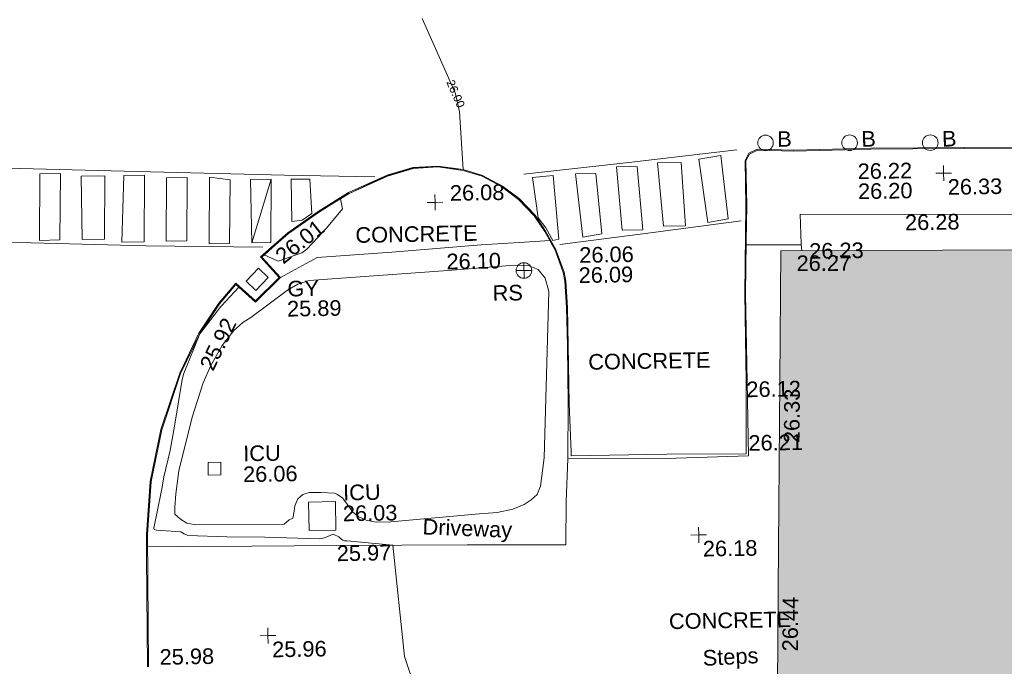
# Model space of a CAD drawing. Header units: millimetres. Extents: x -287732 to 520720, y -88450 to 287754.
# Tile 184 of 256: x -109149 to -85469, y 158146 to 173686. Entities that reach past the tile are written whole.
import ezdxf

# ---------------------------------------------------------------- set-up
doc = ezdxf.new("R2010")
doc.units = ezdxf.units.MM
doc.linetypes.add('IMPORT-UG_ELEC_STREET LIGHTING_QLB2 _2_', pattern=[2700, 1500, -300, 0, -250, 150, -300, 0, -200])
for name, color, linetype, lineweight, true_color in [('00_TOPO_BUILDING_OUTLINE', 5, 'Continuous', 9, 0x0000ff), ('00_TOPO_FOOTPATH', 7, 'Continuous', 9, 0xa50000), ('00_TOPO_FURN_BOLLARD', 7, 'Continuous', 9, 0x666666), ('00_TOPO_FURN_SIGN', 7, 'Continuous', 9, 0x666666), ('00_TOPO_KERB_BOTTOM', 1, 'Continuous', 9, 0xff0000), ('00_TOPO_KERB_TOP', 7, 'Continuous', 9, 0xa500a5), ('00_TOPO_LEVEL_SPOT', 7, 'Continuous', 9, 0x666666), ('00_TOPO_ROAD_MARKING_WHITE_CONTINUOUS', 7, 'Continuous', 9, 0x999999), ('00_TOPO_SERV_GULLY', 7, 'Continuous', 9, 0x5252a5), ('00_TOPO_SERV_IC', 5, 'Continuous', 9, 0x0000ff), ('00_UAV_BUILDING_OUTLINE', 5, 'Continuous', 9, 0x0000ff), ('00_UAV_FORM_LINES', 7, 'Continuous', 9, 0x666666), ('00_UAV_STEPS', 7, 'Continuous', 9, 0x666666), ('01_DTM_CONTOUR_MNR', 7, 'Continuous', 9, 0xa5a552), ('01_DTM_CONTOUR_MNR_LABELS', 7, 'Continuous', 9, 0xa5a552), ('12333-PUM-2D-U-0001-C01 - Rev2_REVIT IMPORT_dwg', 7, 'Continuous', 9, 0x767676), ('A_RHA_Line', 7, 'Continuous', 9, 0x00a600)]:
    doc.layers.add(name, color=color, linetype=linetype, lineweight=lineweight, true_color=true_color)
for name, color, linetype, lineweight in [('00_TOPO_DRIVE_WAY', 7, 'Continuous', 9), ('00_TOPO_PEDASTRIAN', 7, 'Continuous', 9), ('00_TOPO_SURFACE', 7, 'Continuous', 9), ('00_TOPO_SURVEY_TEXT', 7, 'Continuous', 9), ('A_RHA_Detail', 7, 'Continuous', 9)]:
    doc.layers.add(name, color=color, linetype=linetype, lineweight=lineweight)
doc.styles.add('Swis721 Lt BT_1', font='swissl.ttf', dxfattribs={"height": 200})
doc.styles.add('Swis721 Lt BT_2', font='swissl.ttf', dxfattribs={"height": 375})

# ---------------------------------------------------------------- blocks, each defined once
blk = doc.blocks.new('12333-PUM-2D-U-0001-C01 - Rev2_REVIT IMPORT_dwg_MSL_Bollard_2-2077182-Site Location Plan Proposed')
at = {"layer": '00_TOPO_FURN_BOLLARD', "color": 254, "true_color": 0xcccccc}
blk.add_circle((0, 0), 62.5, dxfattribs=at)
blk = doc.blocks.new('12333-PUM-2D-U-0001-C01 - Rev2_REVIT IMPORT_dwg_MSL_RoadSign_SYM-2077193-Site Location Plan Proposed')
at = {"layer": '00_TOPO_FURN_SIGN', "color": 254, "true_color": 0xcccccc}
for p, q in [((-500, 0), (500, 0)), ((0, -500), (0, 500))]:
    blk.add_line(p, q, dxfattribs=at)
blk.add_circle((0, 0), 500, dxfattribs=at)
blk = doc.blocks.new('12333-PUM-2D-U-0001-C01 - Rev2_REVIT IMPORT_dwg_MM-2077200-Site Location Plan Proposed')
at = {"layer": '00_TOPO_LEVEL_SPOT', "color": 254, "true_color": 0xcccccc, "flags": 128}
for points in [[(0, -500), (0, 0), (-500, 0)], [(500, 0), (0, 0), (0, 500)]]:
    blk.add_lwpolyline(points, dxfattribs=at)
blk = doc.blocks.new('12333-PUM-2D-U-0001-C01 - Rev2_REVIT IMPORT_dwg_MGS62954_T2_Galway_ITM_3d_Rev1-2077680-Site Location Plan Proposed')
at = {"layer": '00_TOPO_DRIVE_WAY', "color": 254, "true_color": 0xcccccc, "flags": 128}
blk.add_lwpolyline([(533798710, 725718269), (533799530, 725718260), (533801220, 725718240), (533803260, 725718220), (533806400, 725718180), (533808770, 725718140), (533808800, 725719180), (533808854, 725720205)], dxfattribs=at)
at = {"layer": '00_TOPO_FOOTPATH', "color": 254, "true_color": 0xcccccc, "flags": 128}
for points in [[(533836388, 725725625), (533833517, 725725664), (533830220, 725725708), (533826377, 725725781), (533821670, 725725860), (533817063, 725725933), (533814545, 725725983), (533814557, 725725267), (533814560, 725725258), (533814566, 725725103)], [(533802021, 725724680), (533802914, 725725148), (533804712, 725725240), (533806864, 725725384), (533807903, 725725431), (533808512, 725725460)]]:
    blk.add_lwpolyline(points, dxfattribs=at)
at = {"layer": '00_TOPO_KERB_BOTTOM', "color": 254, "true_color": 0xcccccc, "flags": 128}
blk.add_lwpolyline([(533798659, 725715383), (533798685, 725718037), (533798690, 725718563), (533798806, 725719834), (533799079, 725721078), (533799558, 725722425), (533800037, 725723375), (533800525, 725724088), (533800943, 725724568), (533801414, 725724131), (533801990, 725724682), (533801553, 725725184), (533802217, 725725752), (533802954, 725726249), (533803696, 725726694), (533804632, 725727095), (533805252, 725727272), (533805852, 725727295), (533806462, 725727200), (533806919, 725727052), (533807398, 725726785), (533807794, 725726476), (533808169, 725726069), (533808415, 725725687), (533808650, 725725254), (533808842, 725724693), (533808883, 725724474), (533808914, 725723843), (533808915, 725722921), (533808910, 725721536), (533808936, 725720368), (533808938, 725720277), (533811247, 725720276), (533813148, 725720249), (533813178, 725721988), (533813179, 725724091), (533813242, 725726214), (533813241, 725727299), (533813333, 725727469), (533813541, 725727566), (533814423, 725727523), (533816271, 725727540), (533818526, 725727517), (533821171, 725727466)], dxfattribs=at)
at = {"layer": '00_TOPO_KERB_TOP', "color": 254, "true_color": 0xcccccc, "flags": 128}
blk.add_lwpolyline([(533798681, 725715382), (533798713, 725718562), (533798828, 725719830), (533799101, 725721072), (533799579, 725722416), (533800056, 725723363), (533800543, 725724075), (533800945, 725724536), (533801016, 725724470), (533801414, 725724101), (533802021, 725724680), (533801584, 725725182), (533801917, 725725467), (533802230, 725725735), (533802966, 725726230), (533803363, 725726468), (533803706, 725726674), (533804640, 725727074), (533805256, 725727249), (533805851, 725727273), (533806457, 725727179), (533806911, 725727031), (533807256, 725726838), (533807386, 725726766), (533807779, 725726460), (533808151, 725726055), (533808395, 725725675), (533808546, 725725399), (533808629, 725725245), (533808820, 725724687), (533808861, 725724471), (533808891, 725723843), (533808893, 725722921), (533808888, 725721535), (533808854, 725720205), (533811212, 725720168), (533813204, 725720197), (533813200, 725721987), (533813201, 725724091), (533813239, 725725348), (533813265, 725726214), (533813263, 725727293), (533813349, 725727452), (533813546, 725727543), (533814423, 725727500), (533816271, 725727517), (533817281, 725727507), (533818526, 725727494), (533821171, 725727444)], dxfattribs=at)
at = {"layer": '00_TOPO_PEDASTRIAN', "color": 254, "true_color": 0xcccccc}
for p, q in [((533796240, 725725676), (533796278, 725727276)), ((533796278, 725727276), (533796773, 725727276)), ((533796773, 725727276), (533796735, 725725676)), ((533811709, 725727276), (533811137, 725727276)), ((533811251, 725725752), (533811137, 725727276)), ((533811785, 725725752), (533811709, 725727276)), ((533812128, 725727352), (533812661, 725727428)), ((533812318, 725725828), (533812128, 725727352)), ((533812661, 725727428), (533812814, 725725904)), ((533797269, 725725676), (533797269, 725727200)), ((533797269, 725727200), (533797840, 725727200)), ((533797840, 725727200), (533797802, 725725676)), ((533798221, 725725600), (533798297, 725727200)), ((533798297, 725727200), (533798793, 725727200)), ((533798793, 725727200), (533798755, 725725600)), ((533799288, 725725600), (533799326, 725727124)), ((533799326, 725727124), (533799821, 725727124)), ((533799821, 725727124), (533799783, 725725600)), ((533800317, 725725523), (533800355, 725727124)), ((533800355, 725727124), (533800850, 725727047)), ((533800850, 725727047), (533800812, 725725523)), ((533801345, 725725523), (533801345, 725727047)), ((533801345, 725727047), (533801841, 725727047)), ((533801345, 725725523), (533801841, 725727047)), ((533801841, 725727047), (533801803, 725725523)), ((533809651, 725727047), (533809156, 725727047)), ((533809308, 725725523), (533809156, 725727047)), ((533809766, 725725600), (533809651, 725727047)), ((533810642, 725727200), (533810147, 725727200)), ((533810261, 725725676), (533810147, 725727200)), ((533810756, 725725676), (533810642, 725727200)), ((533812318, 725725828), (533812814, 725725904)), ((533796240, 725725676), (533796735, 725725676)), ((533797269, 725725676), (533797802, 725725676)), ((533798221, 725725600), (533798755, 725725600)), ((533799288, 725725600), (533799783, 725725600)), ((533809766, 725725600), (533809308, 725725523)), ((533810756, 725725676), (533810261, 725725676)), ((533811785, 725725752), (533811251, 725725752)), ((533800317, 725725523), (533800812, 725725523)), ((533801345, 725725523), (533801803, 725725523))]:
    blk.add_line(p, q, dxfattribs=at)
at = {"layer": '00_TOPO_PEDASTRIAN', "color": 254, "true_color": 0xcccccc, "flags": 128}
for points in [[(533802320, 725726020), (533802320, 725727040), (533802770, 725727030), (533802800, 725726210), (533802570, 725726050)], [(533808730, 725725490), (533808620, 725727020), (533808120, 725726980), (533808240, 725726010), (533808420, 725725760), (533808590, 725725460)]]:
    blk.add_lwpolyline(points, close=True, dxfattribs=at)
at = {"layer": '00_TOPO_ROAD_MARKING_WHITE_CONTINUOUS', "color": 254, "true_color": 0xcccccc, "flags": 128}
for points in [[(533787680, 725727650), (533790800, 725727570), (533792560, 725727500), (533795810, 725727410), (533798620, 725727290), (533802160, 725727140), (533804330, 725727060)], [(533807920, 725727060), (533810450, 725727300), (533813050, 725727560)], [(533788860, 725725860), (533790930, 725725770), (533793260, 725725690), (533796040, 725725620), (533798800, 725725500), (533801610, 725725420)], [(533808750, 725725360), (533810940, 725725600), (533813120, 725725850)]]:
    blk.add_lwpolyline(points, dxfattribs=at)
at = {"layer": '00_TOPO_SERV_GULLY', "color": 254, "true_color": 0xcccccc}
for p, q in [((533801498, 725724914), (533801193, 725724609)), ((533801726, 725724685), (533801498, 725724914)), ((533801422, 725724380), (533801726, 725724685)), ((533801422, 725724380), (533801193, 725724609))]:
    blk.add_line(p, q, dxfattribs=at)
at = {"layer": '00_TOPO_SERV_IC', "color": 254, "true_color": 0xcccccc}
for p, q in [((533800202, 725720266), (533800202, 725719961)), ((533800202, 725720266), (533800507, 725720266)), ((533800507, 725720266), (533800507, 725719961)), ((533800202, 725719961), (533800507, 725719961)), ((533802603, 725719275), (533802603, 725718589)), ((533802603, 725719275), (533803250, 725719275)), ((533803250, 725719275), (533803250, 725718589)), ((533802603, 725718589), (533803250, 725718589))]:
    blk.add_line(p, q, dxfattribs=at)
at = {"layer": '00_TOPO_SURFACE', "color": 254, "true_color": 0xcccccc}
blk.add_line((533813237, 725725275), (533814561, 725725247), dxfattribs=at)
at = {"layer": '00_UAV_FORM_LINES', "color": 254, "true_color": 0xcccccc, "flags": 128}
blk.add_lwpolyline([(533808288, 725720238), (533808185, 725719558), (533808100, 725719361), (533807955, 725719230), (533807789, 725719128), (533807514, 725719015), (533807131, 725718943), (533806698, 725718923), (533804572, 725718764), (533804218, 725718764), (533803978, 725718811), (533803807, 725718898), (533803665, 725719013), (533803534, 725719203), (533803424, 725719357), (533803286, 725719453), (533803232, 725719473), (533802900, 725719495), (533802623, 725719503), (533802471, 725719455), (533802350, 725719359), (533802275, 725719186), (533802251, 725719063), (533802214, 725718892), (533802132, 725718853), (533802004, 725718751), (533799841, 725718781), (533799663, 725718819), (533799513, 725718916), (533799385, 725719042), (533799383, 725719206), (533799416, 725719524), (533799495, 725720081), (533799836, 725721366), (533800116, 725722179), (533800308, 725722594), (533800591, 725723072), (533800876, 725723430), (533801098, 725723613), (533801292, 725723731), (533802184, 725724377), (533802433, 725724512), (533802712, 725724599), (533806048, 725724778), (533807645, 725724882), (533807983, 725724868), (533808224, 725724766), (533808389, 725724555), (533808470, 725724229)], close=True, dxfattribs=at)
at = {"layer": '01_DTM_CONTOUR_MNR', "color": 254, "true_color": 0xcccccc, "flags": 128}
blk.add_lwpolyline([(533805140, 725714580), (533804845, 725715522), (533804610, 725718200), (533803508, 725718322), (533803454, 725718329), (533803411, 725718343), (533803377, 725718365), (533803350, 725718394), (533803317, 725718426), (533803183, 725718492), (533802970, 725718405), (533802861, 725718388), (533801539, 725718449), (533800626, 725718472), (533799684, 725718519), (533799600, 725718561), (533799519, 725718613), (533798937, 725718662), (533798875, 725718676), (533798868, 725718713), (533799059, 725719572), (533799085, 725719696), (533799135, 725719944), (533799300, 725720574), (533799420, 725721200), (533799617, 725722270), (533799646, 725722391), (533799666, 725722440), (533800060, 725723360), (533800572, 725724010), (533800590, 725724029), (533801020, 725724470), (533801410, 725724118), (533801583, 725724273), (533802001, 725724680), (533801609, 725725144), (533801579, 725725180), (533801640, 725725230), (533801970, 725725075), (533802548, 725725267), (533802669, 725725355), (533802937, 725725631), (533803148, 725725848), (533803543, 725726303), (533803500, 725726550), (533803708, 725726674), (533804170, 725726880), (533804637, 725727076), (533805002, 725727189), (533805257, 725727257), (533805784, 725727286), (533805850, 725727278), (533806460, 725727200), (533806398, 725728588), (533806304, 725729020), (533806298, 725729049), (533805540, 725730850)], dxfattribs=at)
for name, p, xscale, yscale, zscale in [('12333-PUM-2D-U-0001-C01 - Rev2_REVIT IMPORT_dwg_MSL_Bollard_2-2077182-Site Location Plan Proposed', (533813742, 725727713), 3, 3, 3), ('12333-PUM-2D-U-0001-C01 - Rev2_REVIT IMPORT_dwg_MSL_Bollard_2-2077182-Site Location Plan Proposed', (533815764, 725727680), 3, 3, 3), ('12333-PUM-2D-U-0001-C01 - Rev2_REVIT IMPORT_dwg_MSL_Bollard_2-2077182-Site Location Plan Proposed', (533817704, 725727649), 3, 3, 3), ('12333-PUM-2D-U-0001-C01 - Rev2_REVIT IMPORT_dwg_MM-2077200-Site Location Plan Proposed', (533818010, 725726910), 0.375, 0.375, 0.375), ('12333-PUM-2D-U-0001-C01 - Rev2_REVIT IMPORT_dwg_MM-2077200-Site Location Plan Proposed', (533805770, 725726420), 0.375, 0.375, 0.375), ('12333-PUM-2D-U-0001-C01 - Rev2_REVIT IMPORT_dwg_MSL_RoadSign_SYM-2077193-Site Location Plan Proposed', (533807878, 725724748), 0.375, 0.375, 0.375), ('12333-PUM-2D-U-0001-C01 - Rev2_REVIT IMPORT_dwg_MM-2077200-Site Location Plan Proposed', (533811970, 725718320), 0.375, 0.375, 0.375), ('12333-PUM-2D-U-0001-C01 - Rev2_REVIT IMPORT_dwg_MM-2077200-Site Location Plan Proposed', (533801570, 725716080), 0.375, 0.375, 0.375)]:
    blk.add_blockref(name, p, dxfattribs=dict(xscale=xscale, yscale=yscale, zscale=zscale))
at = {"layer": '00_TOPO_BUILDING_OUTLINE', "color": 251, "true_color": 0x666666, "insert": (533814747, 725725282), "char_height": 375, "width": 1495.9, "attachment_point": 1, "line_spacing_factor": 1.005062, "style": 'Swis721 Lt BT_2'}
blk.add_mtext('26.23', dxfattribs=at)
at = {"layer": '00_TOPO_DRIVE_WAY', "color": 251, "true_color": 0x666666, "insert": (533805345, 725718824), "char_height": 375, "width": 2436.18, "attachment_point": 1, "rotation": 356.799, "line_spacing_factor": 1.005062, "style": 'Swis721 Lt BT_2'}
blk.add_mtext('Driveway', dxfattribs=at)
at = {"layer": '00_TOPO_DRIVE_WAY', "color": 251, "true_color": 0x666666, "insert": (533803260, 725718215), "char_height": 375, "width": 1495.9, "attachment_point": 1, "line_spacing_factor": 1.005062, "style": 'Swis721 Lt BT_2'}
blk.add_mtext('25.97', dxfattribs=at)
at = {"layer": '00_TOPO_FOOTPATH', "color": 251, "true_color": 0x666666, "char_height": 375, "width": 1495.9, "attachment_point": 1, "line_spacing_factor": 1.005062, "style": 'Swis721 Lt BT_2'}
for s, insert in [('26.28', (533817063, 725725928)), ('26.10', (533806020, 725725183))]:
    blk.add_mtext(s, dxfattribs=dict(at, insert=insert))
at = {"layer": '00_TOPO_FURN_BOLLARD', "char_height": 375, "width": 398.91, "attachment_point": 1, "line_spacing_factor": 1.005062, "style": 'Swis721 Lt BT_2'}
for insert in [(533814025, 725727987), (533816047, 725727954), (533817987, 725727924)]:
    blk.add_mtext('B', dxfattribs=dict(at, insert=insert))
at = {"layer": '00_TOPO_FURN_SIGN', "insert": (533807116, 725724406), "char_height": 375, "width": 783.57, "attachment_point": 1, "line_spacing_factor": 1.005062, "style": 'Swis721 Lt BT_2'}
blk.add_mtext('RS', dxfattribs=at)
at = {"layer": '00_TOPO_KERB_BOTTOM', "color": 251, "true_color": 0x666666, "char_height": 375, "width": 1495.9, "attachment_point": 1, "line_spacing_factor": 1.005062, "style": 'Swis721 Lt BT_2'}
for s, insert in [('26.20', (533815945, 725726697)), ('26.06', (533809216, 725725283)), ('26.12', (533813178, 725721983))]:
    blk.add_mtext(s, dxfattribs=dict(at, insert=insert))
at = {"layer": '00_TOPO_KERB_BOTTOM', "color": 251, "true_color": 0x666666, "insert": (533800026, 725722611), "char_height": 375, "width": 1495.9, "attachment_point": 1, "rotation": 62.8733, "line_spacing_factor": 1.005062, "style": 'Swis721 Lt BT_2'}
blk.add_mtext('25.92', dxfattribs=at)
at = {"layer": '00_TOPO_KERB_TOP', "color": 251, "true_color": 0x666666, "char_height": 375, "width": 1495.9, "attachment_point": 1, "line_spacing_factor": 1.005062, "style": 'Swis721 Lt BT_2'}
for s, insert in [('26.22', (533815945, 725727178)), ('26.09', (533809193, 725724799)), ('26.21', (533813205, 725720695)), ('25.98', (533798956, 725715800))]:
    blk.add_mtext(s, dxfattribs=dict(at, insert=insert))
at = {"layer": '00_TOPO_KERB_TOP', "color": 251, "true_color": 0x666666, "insert": (533801866, 725725284), "char_height": 375, "width": 1495.9, "attachment_point": 1, "rotation": 37.6418, "line_spacing_factor": 1.005062, "style": 'Swis721 Lt BT_2'}
blk.add_mtext('26.01', dxfattribs=at)
at = {"layer": '00_TOPO_LEVEL_SPOT', "char_height": 375, "width": 1495.9, "attachment_point": 1, "line_spacing_factor": 1.005062, "style": 'Swis721 Lt BT_2'}
for s, insert in [('26.08', (533806131, 725726827)), ('26.33', (533818105, 725726763)), ('26.18', (533812065, 725718173)), ('25.96', (533801665, 725715933))]:
    blk.add_mtext(s, dxfattribs=dict(at, insert=insert))
at = {"layer": '00_TOPO_SERV_GULLY', "color": 251, "true_color": 0x666666, "char_height": 375, "attachment_point": 1, "line_spacing_factor": 1.005062, "style": 'Swis721 Lt BT_2'}
for s, insert, width in [('GY', (533802183, 725724597), 821.56), ('25.89', (533802166, 725724114), 1495.9)]:
    blk.add_mtext(s, dxfattribs=dict(at, insert=insert, width=width))
at = {"layer": '00_TOPO_SERV_IC', "color": 251, "true_color": 0x666666, "char_height": 375, "attachment_point": 1, "line_spacing_factor": 1.005062, "style": 'Swis721 Lt BT_2'}
for s, insert, width in [('ICU', (533801052, 725720656), 1021.01), ('26.06', (533801039, 725720155), 1495.9), ('ICU', (533803437, 725719673), 1021.01), ('26.03', (533803423, 725719172), 1495.9)]:
    blk.add_mtext(s, dxfattribs=dict(at, insert=insert, width=width))
at = {"layer": '00_TOPO_SURVEY_TEXT', "color": 251, "true_color": 0x666666, "char_height": 375, "width": 3286.24, "attachment_point": 1, "line_spacing_factor": 1.005062, "style": 'Swis721 Lt BT_2'}
for insert in [(533803841, 725725857), (533809387, 725722710), (533811219, 725716443)]:
    blk.add_mtext('CONCRETE', dxfattribs=dict(at, insert=insert))
at = {"layer": '00_UAV_BUILDING_OUTLINE', "color": 251, "true_color": 0x666666, "char_height": 375, "width": 1495.9, "attachment_point": 1, "line_spacing_factor": 1.005062, "style": 'Swis721 Lt BT_2'}
for s, insert, rotation in [('26.27', (533814440, 725724995), 359.2881), ('26.33', (533814057, 725720491), 88.5623), ('26.44', (533813931, 725715489), 88.5623)]:
    blk.add_mtext(s, dxfattribs=dict(at, insert=insert, rotation=rotation))
at = {"layer": '00_UAV_STEPS', "insert": (533812009, 725715545), "char_height": 375, "width": 1552.89, "attachment_point": 1, "rotation": 1.945, "line_spacing_factor": 1.005062, "style": 'Swis721 Lt BT_2'}
blk.add_mtext('Steps', dxfattribs=at)
at = {"layer": '01_DTM_CONTOUR_MNR_LABELS', "color": 251, "true_color": 0x666666, "insert": (533806406, 725729061), "char_height": 200, "width": 797.8, "attachment_point": 2, "rotation": 292.5024, "line_spacing_factor": 1.005062, "style": 'Swis721 Lt BT_1'}
blk.add_mtext('26.00', dxfattribs=at)
blk = doc.blocks.new('12333-PUM-2D-U-0001-C01 - Rev2_REVIT IMPORT_dwg-1620468-Site Location Plan Proposed')
blk.add_blockref('12333-PUM-2D-U-0001-C01 - Rev2_REVIT IMPORT_dwg_MGS62954_T2_Galway_ITM_3d_Rev1-2077680-Site Location Plan Proposed', (-533641080, -725615854))

msp = doc.modelspace()

# ---------------------------------------------------------------- hatches: boundary and pattern name
at = {"layer": 'A_RHA_Detail', "true_color": 0xc0c0c0}
h = msp.add_hatch(color=9, dxfattribs=at)
h.paths.add_polyline_path([(-80881, -68503), (-80401, -68483), (-80401, -62985), (-24475, -63009), (-24456, -50840), (-36623, -50832), (-36623, -44229), (-50959, -44218), (-50959, -42574), (-54564, -42571), (-54566, -45054), (-92409, -45027), (-92412, -49202), (-100062, -49202), (-100052, -64853), (-86121, -64853), (-86092, -62958), (-84861, -62958), (-84855, -68240), (-80871, -68240)])
h.paths.add_polyline_path([(-137239, -68462), (-132720, -68433), (-132847, -62850), (-130455, -62917), (-130498, -61356), (-117581, -61423), (-117492, -49184), (-125137, -49178), (-125134, -45033), (-163007, -45006), (-163007, -44090), (-163124, -44090), (-163123, -42384), (-166564, -42384), (-166565, -44044), (-193158, -44025), (-193195, -62864), (-137270, -62917), (-137254, -65680)])
h.paths.add_polyline_path([(120311, -32334), (120312, -31611), (133451, -31638), (133469, -19718), (121296, -19692), (121320, -8191), (112277, -8172), (112263, -14811), (78286, -14740), (78293, -8167), (75242, -8161), (69356, -8153), (69354, -9157), (68373, -9155), (68373, -13706), (69334, -13708), (69325, -16250), (66623, -16250), (66620, -17995), (65989, -17995), (65985, -19731), (57152, -19712), (57127, -31560), (70278, -31587), (70278, -32272), (78264, -32285), (78267, -31020), (112336, -31091), (112336, -32318), (119781, -32333)])
h.paths.add_polyline_path([(7504, -1791), (15482, -674), (15484, 148), (56188, 206), (56156, 14338), (18017, 14236), (17968, 34313), (21727, 34324), (21709, 40608), (18010, 40608), (17996, 45484), (9770, 45421), (3966, 45447), (3985, 14177), (1023, 14177), (-277, 14191), (-232, 5968), (-226, 194), (553, 183), (7478, 143), (7489, -674)])
h.paths.add_polyline_path([(77756, 53), (77730, 1700), (94464, 1660), (94606, 17991), (88810, 18015), (88800, 14437), (69414, 14458), (69377, 100), (75242, 67)])
h.paths.add_polyline_path([(61252, 46454), (105775, 46473), (105768, 61853), (92285, 61853), (92309, 65784), (96107, 65768), (96060, 75209), (101085, 75072), (104988, 74765), (108404, 74364), (112009, 73787), (115645, 73050), (116891, 72762), (120209, 71893), (120865, 71704), (124136, 70670), (127436, 69481), (127820, 69395), (128274, 69332), (128732, 69307), (129190, 69320), (129645, 69372), (130095, 69461), (130535, 69588), (130963, 69751), (131376, 69950), (131771, 70182), (132163, 70461), (132496, 70742), (132821, 71065), (133117, 71414), (133384, 71787), (133617, 72179), (133817, 72591), (133983, 73018), (134112, 73458), (134204, 73907), (134258, 74362), (134273, 74820), (134251, 75277), (134190, 75731), (134091, 76179), (133955, 76617), (133783, 77041), (133576, 77450), (133336, 77840), (133064, 78209), (132762, 78554), (132432, 78872), (132077, 79161), (131698, 79420), (131300, 79646), (131094, 79746), (132146, 83110), (122788, 86283), (121604, 82800), (117096, 83871), (116842, 83526), (116121, 91222), (110238, 91274), (110194, 90435), (104988, 90486), (104973, 94310), (103746, 94310), (103840, 122852), (96365, 122932), (96350, 123952), (104556, 123902), (104607, 120249), (125503, 120134), (125662, 137657), (114480, 137699), (114382, 129150), (104644, 129188), (104578, 126217), (101184, 126159), (101265, 135959), (89967, 135989), (89928, 125824), (93631, 125841), (93581, 122932), (88697, 122905), (88679, 95739), (86378, 95739), (86378, 96178), (83280, 96201), (83274, 95736), (70170, 95733), (70166, 96272), (66675, 96257), (66655, 95756), (65785, 95756), (65888, 117471), (53473, 117488), (53434, 98570), (40649, 98570), (40610, 94406), (38854, 94410), (38849, 89464), (40612, 89518), (40665, 86258), (38372, 86306), (38370, 76901), (50938, 76944), (50923, 74599), (56485, 74589), (56485, 75195), (92465, 75233), (92646, 71767), (89811, 69363), (85313, 69361), (85313, 66907), (75210, 66903), (75210, 63816), (70819, 63816), (70819, 64253), (69457, 64253), (69456, 66902), (61303, 66899), (61305, 63970), (70500, 63970), (70500, 61853), (61246, 61849), (61252, 46656)])
h.paths.add_polyline_path([(-17153, 48569), (-17153, 60770), (-29363, 60775), (-29363, 67399), (-43507, 67405), (-43489, 69093), (-45766, 69109), (-45794, 67405), (-47272, 67404), (-47272, 66455), (-86005, 66469), (-86007, 60522), (-92663, 60522), (-92665, 50184), (-79752, 50180), (-79752, 48591), (-17158, 48569)])
h.paths.add_polyline_path([(-201056, 48629), (-138378, 48635), (-138378, 50133), (-125468, 50134), (-125469, 60566), (-132187, 60566), (-132187, 66533), (-170643, 66806), (-170643, 67739), (-200340, 67489), (-200349, 60828), (-201058, 60828), (-201057, 51102)])
h.paths.add_polyline_path([(-240052, 54769), (-239444, 54811), (-239187, 54842), (-238765, 54941), (-238382, 55122), (-237990, 55355), (-237269, 55936), (-237032, 56226), (-236793, 56569), (-236555, 57004), (-236433, 57267), (-236300, 57753), (-236251, 58017), (-236236, 58516), (-236233, 58988), (-236214, 59823), (-236364, 59821), (-236634, 60698), (-236392, 61432), (-236225, 61435), (-236202, 62638), (-232564, 62639), (-232564, 63049), (-232732, 63049), (-232860, 63458), (-232732, 63914), (-232561, 63914), (-232515, 70598), (-240629, 70599), (-240630, 72351), (-246413, 72347), (-246413, 70616), (-254450, 70619), (-254455, 70754), (-254470, 73192), (-263883, 73268), (-263902, 68261), (-263715, 68260), (-263553, 67820), (-263719, 67392), (-263914, 67392), (-263957, 58634), (-260181, 58611), (-260192, 56354), (-257185, 56339), (-257213, 57093), (-257339, 57093), (-257471, 57532), (-257339, 58062), (-257203, 58064), (-257174, 58599), (-256478, 58575), (-256478, 58789), (-256013, 58912), (-255397, 58781), (-255397, 58596), (-243810, 58586), (-243805, 58352), (-243741, 57885), (-243619, 57422), (-243424, 56944), (-243247, 56608), (-243003, 56250), (-242732, 55933), (-242372, 55603), (-242141, 55425), (-241805, 55217), (-241529, 55077), (-241101, 54917), (-240836, 54841), (-240453, 54789), (-240219, 54777)])
h.paths.add_polyline_path([(40277, 59895), (40329, 69197), (36589, 69218), (36619, 74674), (32264, 74687), (32233, 69156), (11917, 69270), (11967, 78219), (29088, 78123), (29143, 88141), (15719, 88216), (15733, 90590), (4594, 90652), (4525, 78265), (10097, 78234), (10077, 74773), (4548, 74804), (4466, 60107), (19126, 60025), (19140, 62528), (31739, 62457), (31725, 59943), (38370, 59906)])
h.paths.add_polyline_path([(-246083, 72334), (-246083, 72334), (-246208, 72334)])
h.paths.add_polyline_path([(-114575, 112178), (-114575, 112178), (-114707, 115802)])
h.paths.add_polyline_path([(-154700, 101760), (-114382, 101776), (-114382, 106927), (-113756, 106927), (-113758, 111847), (-114432, 111847), (-114432, 112178), (-114575, 112178), (-114579, 121707), (-123057, 121707), (-123069, 156453), (-119381, 156454), (-119381, 160166), (-115501, 160167), (-115503, 166207), (-132412, 166600), (-132412, 166666), (-135275, 166665), (-135275, 166628), (-135911, 166628), (-135911, 166352), (-152521, 166346), (-152518, 159143), (-150699, 159118), (-150759, 122561), (-151059, 122561), (-151061, 121302), (-154138, 121373), (-154138, 121865), (-154704, 121867), (-154689, 119352), (-154746, 119352), (-154746, 118722), (-160794, 118749), (-160794, 119411), (-163852, 119422), (-163855, 118762), (-167569, 118779), (-166635, 124395), (-166930, 124500), (-167569, 124708), (-168028, 124841), (-168631, 124991), (-169238, 125117), (-169850, 125220), (-170466, 125298), (-171089, 125352), (-171704, 125381), (-172325, 125386), (-172782, 125375), (-173402, 125337), (-174110, 125263), (-174634, 125190), (-175245, 125081), (-176047, 124896), (-176665, 124725), (-177045, 124609), (-177632, 124405), (-176665, 118819), (-177559, 118822), (-177662, 125263), (-176365, 126543), (-159462, 126320), (-157058, 128609), (-157061, 136153), (-158639, 137740), (-159352, 137740), (-161634, 140201), (-168728, 140257), (-171035, 137943), (-174184, 137943), (-176460, 140292), (-177342, 140292), (-177342, 140358), (-183429, 140356), (-185922, 137917), (-185922, 131757), (-186907, 131757), (-187725, 130810), (-187724, 127376), (-186481, 126305), (-186479, 122327), (-185176, 121059), (-180304, 121059), (-180304, 118802), (-193555, 118802), (-193555, 133118), (-192594, 133118), (-192594, 134201), (-192225, 134201), (-192226, 136615), (-192595, 136615), (-192595, 137734), (-193589, 137734), (-193589, 147475), (-193163, 147493), (-192766, 147531), (-192360, 147590), (-192200, 147617), (-191883, 147683), (-191569, 147762), (-191258, 147853), (-190829, 148002), (-190648, 148071), (-190350, 148198), (-190057, 148336), (-189770, 148486), (-189405, 148698), (-189133, 148873), (-188868, 149059), (-188610, 149255), (-188355, 149465), (-188080, 149714), (-187885, 149902), (-187546, 150266), (-187446, 150378), (-187241, 150629), (-187046, 150888), (-186862, 151154), (-186546, 151670), (-186524, 151707), (-163675, 151670), (-163688, 148134), (-157304, 148136), (-157304, 155760), (-157557, 155765), (-157556, 166678), (-187009, 166700), (-187013, 162054), (-188707, 162045), (-188706, 155022), (-188738, 154651), (-188799, 154283), (-188857, 154035), (-188966, 153679), (-189103, 153333), (-189266, 152998), (-189455, 152677), (-189645, 152421), (-189917, 152104), (-190213, 151809), (-190531, 151539), (-190869, 151294), (-191225, 151076), (-191598, 150887), (-192093, 150683), (-192519, 150562), (-192904, 150482), (-193187, 150441), (-193594, 150407), (-193595, 151460), (-205369, 151455), (-205354, 113350), (-207187, 113349), (-207184, 105991), (-205313, 105991), (-205311, 101770), (-175489, 101781), (-175489, 110890), (-154703, 110898), (-154700, 102692)])
h.paths.add_polyline_path([(193736, 113048), (208865, 114991), (208976, 114127), (216448, 115086), (216039, 118272), (232649, 120405), (233426, 114352), (240632, 115278), (239855, 121330), (256407, 123456), (257092, 118089), (264572, 119041), (261878, 138525), (259179, 138222), (259197, 137439), (254686, 136897), (255413, 131315), (240853, 129522), (239771, 137919), (240650, 138010), (240062, 142777), (239166, 142685), (237631, 151018), (266173, 154561), (271297, 142612), (276532, 144861), (274942, 148528), (302075, 160135), (300216, 164320), (301528, 164907), (300405, 167478), (299017, 166946), (295627, 174519), (294333, 177537), (287289, 174519), (289428, 169661), (272957, 162557), (271943, 164897), (267016, 162764), (268502, 159357), (265200, 157946), (226856, 153147), (227510, 148852), (228281, 141179), (227302, 141050), (227895, 136433), (228749, 136524), (229602, 128024), (217691, 126494), (217642, 126874), (215139, 126553), (215195, 126113), (215016, 126090), (214841, 127450), (192259, 124549), (193486, 114991)])
h.paths.add_polyline_path([(-78076, 117606), (-78076, 117610), (-78070, 129486), (-74723, 129478), (-74723, 125436), (-48016, 125380), (-47997, 135873), (-61198, 135902), (-74715, 135924), (-74724, 131865), (-78070, 131873), (-78063, 149550), (-58292, 149542), (-58292, 148946), (-37708, 148938), (-37703, 159740), (-44148, 159743), (-44148, 162961), (-49830, 162961), (-49831, 160632), (-78494, 160644), (-78494, 161615), (-78739, 161615), (-78692, 168188), (-90845, 168127), (-90963, 152687), (-89065, 152686), (-89080, 117610), (-78375, 117606)])
h.paths.add_polyline_path([(69255, 129236), (69260, 136168), (86068, 136131), (86009, 164703), (58790, 164724), (58790, 170119), (54460, 170122), (54457, 166153), (47042, 166159), (47041, 164669), (39173, 164675), (39173, 164079), (17015, 164095), (17002, 147267), (12660, 147267), (12654, 139138), (17031, 139135), (17025, 129935), (39191, 129919), (39191, 129258), (69014, 129236)])
h.paths.add_polyline_path([(39266, 139468), (33051, 139484), (33088, 153428), (39278, 153412), (39278, 152830), (43058, 152820), (43025, 140093), (39267, 140093)])
h.paths.add_polyline_path([(1980, 189123), (18699, 189180), (18678, 195254), (24349, 195273), (24335, 199551), (28830, 199566), (28798, 208816), (24335, 208806), (24334, 209113), (16812, 209088), (16807, 208844), (6772, 208809), (6797, 201489), (-8471, 201437), (-8471, 200429), (-11856, 200418), (-11824, 190892), (-7615, 190907), (-7615, 190171), (-4609, 190169), (-4608, 190917), (1973, 190939), (1977, 189837)])
h.paths.add_polyline_path([(-20506, 190640), (-20122, 206347), (-41550, 207015), (-41462, 210450), (-31391, 210152), (-31079, 223863), (-44305, 224231), (-44491, 211866), (-47510, 211943), (-47723, 203659), (-47076, 203635), (-47175, 199532), (-46801, 199520), (-46874, 195479), (-44600, 195425), (-44686, 192243), (-38074, 192136), (-38104, 191127), (-21538, 190669)])
h.paths.add_polyline_path([(16801, 195962), (9657, 196015), (9644, 199514), (11632, 199486), (11632, 203322), (16807, 203391), (16801, 195984)])
h.paths.add_polyline_path([(122085, 200536), (122088, 206386), (125211, 206386), (125211, 206646), (126203, 206646), (126203, 207041), (130401, 206979), (130444, 209883), (126203, 209946), (126203, 214624), (127365, 214624), (127365, 225380), (126160, 225380), (126207, 241475), (119483, 241496), (119479, 246182), (109944, 246175), (109953, 233033), (115001, 233033), (115000, 208653), (112026, 208653), (112024, 200539), (122025, 200536)])
h.paths.add_polyline_path([(30087, 200987), (38031, 201029), (38031, 202923), (38110, 202923), (38067, 208828), (38013, 208828), (38012, 209013), (30045, 208970), (30077, 202923)])
h.paths.add_polyline_path([(195986, 205662), (202897, 206052), (202677, 209946), (195766, 209555)])
h.paths.add_polyline_path([(-91652, 206393), (-79454, 206433), (-79629, 238246), (-68904, 238215), (-68919, 246313), (-68919, 246314), (-68757, 246313), (-68755, 246639), (-79620, 246651), (-79607, 247344), (-82155, 247318), (-82155, 247488), (-91641, 247473), (-91639, 246846), (-131470, 246641), (-131470, 250160), (-142857, 250177), (-142864, 246220), (-165119, 246272), (-165040, 253908), (-178677, 253930), (-178700, 238177), (-138599, 238209), (-138548, 206628), (-126647, 206572), (-126667, 234826), (-124963, 234826), (-124969, 234688), (-91596, 234664), (-91651, 207156)])
h.paths.add_polyline_path([(142124, 209114), (152768, 209127), (152745, 227013), (142101, 226999), (142122, 210583)])
h.paths.add_polyline_path([(168999, 209275), (169027, 226860), (161687, 226877), (161648, 209291), (168847, 209275)])
h.paths.add_polyline_path([(49761, 218477), (49794, 223316), (41274, 223363), (41274, 223291), (32187, 223352), (32202, 225553), (20082, 225635), (20035, 218708), (31566, 218630), (31566, 218599), (49750, 218477)])
h.paths.add_polyline_path([(162362, 234154), (162367, 241590), (135261, 241631), (135249, 234198), (160249, 234157)])
h.paths.add_polyline_path([(176459, 246710), (176516, 252173), (168884, 252253), (168935, 257069), (164355, 257117), (164296, 251512), (164417, 251511), (164368, 246837), (171460, 246762)])

# ---------------------------------------------------------------- linework, layer by layer
at = {"layer": 'A_RHA_Line', "color": 7}
for p, q in [((-88970, 168136), (-90845, 168127)), ((-83970, 168161), (-88970, 168136)), ((-90845, 168127), (-90868, 165003)), ((-90868, 165003), (-90907, 160004)), ((-90907, 160004), (-90945, 155005))]:
    msp.add_line(p, q, dxfattribs=at)

# ---------------------------------------------------------------- block references
at = {"layer": '12333-PUM-2D-U-0001-C01 - Rev2_REVIT IMPORT_dwg', "color": 254, "linetype": 'IMPORT-UG_ELEC_STREET LIGHTING_QLB2 _2_', "true_color": 0xffd4d4, "rotation": 0.9999999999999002}
msp.add_blockref('12333-PUM-2D-U-0001-C01 - Rev2_REVIT IMPORT_dwg-1620468-Site Location Plan Proposed', (-261895, 55870), dxfattribs=at)

doc.saveas('drawing.dxf')
